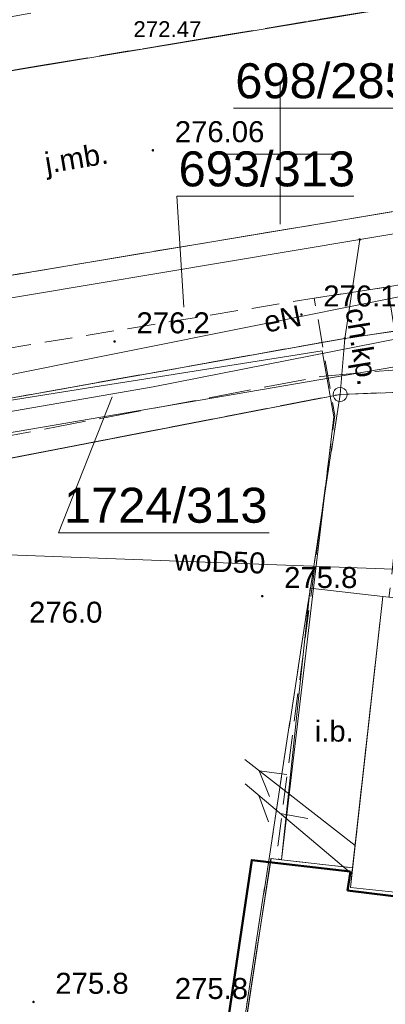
# Model space of a CAD drawing. Header units: centimetres. Extents: x -1545 to 32023, y 2301 to 66956.
# Tile 13 of 20: x 8454 to 9762, y 61233 to 64751. Entities that reach past the tile are written whole.
import ezdxf

# ---------------------------------------------------------------- set-up
doc = ezdxf.new("R2010")
doc.units = ezdxf.units.CM
doc.header["$MEASUREMENT"] = 0
doc.linetypes.add('PRZER2-1', pattern=[150, 100, -50])
doc.linetypes.add('PRZER3-1', pattern=[200, 150, -50])
for name, color, linetype, lineweight in [('!Ele', 1, 'Continuous', 50), ('Mapa dcp_3_GEPPGD_Nr_pióra__2', 94, 'Continuous', 18), ('Mapa dcp_3_GESBLO_Nr_pióra__7', 7, 'Continuous', 18), ('Mapa dcp_3_GESBZO_Nr_pióra__7', 7, 'Continuous', 18), ('Mapa dcp_3_GESDZI_Nr_pióra__2', 94, 'Continuous', 18), ('Mapa dcp_3_GESDZI_O_Nr_pióra__2', 94, 'Continuous', 18), ('Mapa dcp_3_GESKLU_Nr_pióra__2', 94, 'Continuous', 18), ('Mapa dcp_3_GSLKRW_Nr_pióra__7', 7, 'Continuous', 18), ('Mapa dcp_3_GSPWPN_O_Nr_pióra__7', 7, 'Continuous', 18), ('Mapa dcp_3_GSPWPS_O_Nr_pióra__7', 7, 'Continuous', 18), ('Mapa dcp_3_GSSIIN_Nr_pióra__7', 7, 'Continuous', 18), ('Mapa dcp_3_GSSIIN_O_Nr_pióra__7', 7, 'Continuous', 18), ('Mapa dcp_3_GSSKOA_Nr_pióra__7', 7, 'Continuous', 18), ('Mapa dcp_3_GSSKOA_O_Nr_pióra__7', 7, 'Continuous', 18), ('Mapa dcp_3_GSSKOD_Nr_pióra__7', 7, 'Continuous', 18), ('Mapa dcp_3_GSSKOD_O_Nr_pióra__7', 7, 'Continuous', 18), ('Mapa dcp_3_GULENN_Nr_pióra__3', 1, 'Continuous', 18), ('Mapa dcp_3_GULENN_O_Nr_pióra__3', 1, 'Continuous', 18), ('Mapa dcp_3_GULWOP_Nr_pióra__6', 5, 'Continuous', 18), ('Mapa dcp_3_GULWOP_O_Nr_pióra__6', 5, 'Continuous', 18), ('Mapa dcp_3_GUPWSH_O_Nr_pióra__6', 5, 'Continuous', 18), ('Mapa dcp_3_linie rozgraniczające_Nr_pióra__150', 150, 'Continuous', 18), ('Mapa dcp_3_Siatka_Nr_pióra__7', 7, 'Continuous', 18), ('Nowe_130-Z Teren_Nr_pióra__1', 7, 'Continuous', 13)]:
    doc.layers.add(name, color=color, linetype=linetype, lineweight=lineweight)
for name, color, linetype in [('Mapa dcp_3_GSPWPN', 7, 'Continuous'), ('Mapa dcp_3_GSPWPS', 7, 'Continuous'), ('Nowe_130-Z Teren', 7, 'Continuous')]:
    doc.layers.add(name, color=color, linetype=linetype)
doc.layers.add('Mapa dcp_3_GULGSP_Nr_pióra__8', color=7, linetype='Continuous', lineweight=18, true_color=0xbfbf00)
doc.layers.add('Mapa dcp_3_GULTPR_Nr_pióra__5', color=7, linetype='Continuous', lineweight=18, true_color=0xff9100)
doc.styles.add('STYL_AUTOMATYCZNY_1', font='txt')

# ---------------------------------------------------------------- blocks, each defined once
blk = doc.blocks.new('Kształt_1_1')
at = {"layer": 'Nowe_130-Z Teren_Nr_pióra__1', "color": 7, "linetype": 'Continuous', "lineweight": 13, "flags": 128}
for points in [[(-4875.8, 6937.2), (-4538.2, 7041), (-4242.6, 7131.9), (-4103, 7174.9), (-3556.6, 7342.8), (-3448.4, 7376.1)], [(-3337.5, 5555), (-3359, 6482.1), (-3374.4, 7148.6), (-3448.4, 7376.1)], [(-3413.3, 2452), (-3412.9, 2486.4), (-3411.2, 2623.5), (-3408.1, 2878), (-3389.5, 4401.7), (-3379.6, 5208), (-3375.4, 5553.9)], [(-3375.4, 5553.9), (-3337.5, 5555)]]:
    blk.add_lwpolyline(points, dxfattribs=at)

msp = doc.modelspace()

# ---------------------------------------------------------------- hatches: boundary and pattern name
at = {"layer": 'Mapa dcp_3_GEPPGD_Nr_pióra__2', "linetype": 'Continuous', "lineweight": 18}
for points in [[(9670.21, 63960.75), (9671.6, 63960.97), (9672.86, 63961.61), (9673.85, 63962.61), (9674.49, 63963.86), (9674.71, 63965.25), (9674.49, 63966.64), (9673.85, 63967.9), (9672.86, 63968.89), (9671.6, 63969.53), (9670.21, 63969.75), (9668.82, 63969.53), (9667.57, 63968.89), (9666.57, 63967.9), (9665.93, 63966.64), (9665.71, 63965.25), (9665.93, 63963.86), (9666.57, 63962.61), (9667.57, 63961.61), (9668.82, 63960.97)], [(9616.71, 63607.65), (9618.1, 63607.87), (9619.36, 63608.51), (9620.35, 63609.51), (9620.99, 63610.76), (9621.21, 63612.15), (9620.99, 63613.54), (9620.35, 63614.8), (9619.36, 63615.79), (9618.1, 63616.43), (9616.71, 63616.65), (9615.32, 63616.43), (9614.07, 63615.79), (9613.07, 63614.8), (9612.43, 63613.54), (9612.21, 63612.15), (9612.43, 63610.76), (9613.07, 63609.51), (9614.07, 63608.51), (9615.32, 63607.87)]]:
    msp.add_hatch(color=94, dxfattribs=at).paths.add_polyline_path(points)
at = {"layer": 'Mapa dcp_3_GSPWPN', "linetype": 'Continuous', "lineweight": 0, "true_color": 0x000000}
for points in [[(9457.31, 63697.25), (9457.46, 63696.09), (9457.91, 63695), (9458.63, 63694.07), (9459.56, 63693.36), (9460.65, 63692.91), (9461.81, 63692.75), (9462.98, 63692.91), (9464.06, 63693.36), (9464.99, 63694.07), (9465.71, 63695), (9466.16, 63696.09), (9466.31, 63697.25), (9466.16, 63698.42), (9465.71, 63699.5), (9464.99, 63700.44), (9464.06, 63701.15), (9462.98, 63701.6), (9461.81, 63701.75), (9460.65, 63701.6), (9459.56, 63701.15), (9458.63, 63700.44), (9457.91, 63699.5), (9457.46, 63698.42)], [(8789.31, 63601.25), (8789.46, 63600.09), (8789.91, 63599), (8790.63, 63598.07), (8791.56, 63597.36), (8792.65, 63596.91), (8793.81, 63596.75), (8794.98, 63596.91), (8796.06, 63597.36), (8796.99, 63598.07), (8797.71, 63599), (8798.16, 63600.09), (8798.31, 63601.25), (8798.16, 63602.42), (8797.71, 63603.5), (8796.99, 63604.44), (8796.06, 63605.15), (8794.98, 63605.6), (8793.81, 63605.75), (8792.65, 63605.6), (8791.56, 63605.15), (8790.63, 63604.44), (8789.91, 63603.5), (8789.46, 63602.42)], [(9317.31, 62691.25), (9317.46, 62690.09), (9317.91, 62689), (9318.63, 62688.07), (9319.56, 62687.36), (9320.65, 62686.91), (9321.81, 62686.75), (9322.97, 62686.91), (9324.06, 62687.36), (9324.99, 62688.07), (9325.71, 62689), (9326.16, 62690.09), (9326.31, 62691.25), (9326.16, 62692.42), (9325.71, 62693.5), (9324.99, 62694.44), (9324.06, 62695.15), (9322.97, 62695.6), (9321.81, 62695.75), (9320.65, 62695.6), (9319.56, 62695.15), (9318.63, 62694.44), (9317.91, 62693.5), (9317.46, 62692.42)], [(8499.31, 61241.25), (8499.46, 61240.09), (8499.91, 61239), (8500.63, 61238.07), (8501.56, 61237.36), (8502.64, 61236.91), (8503.81, 61236.75), (8504.97, 61236.91), (8506.06, 61237.36), (8506.99, 61238.07), (8507.71, 61239), (8508.16, 61240.09), (8508.31, 61241.25), (8508.16, 61242.42), (8507.71, 61243.5), (8506.99, 61244.44), (8506.06, 61245.15), (8504.97, 61245.6), (8503.81, 61245.75), (8502.64, 61245.6), (8501.56, 61245.15), (8500.63, 61244.44), (8499.91, 61243.5), (8499.46, 61242.42)]]:
    msp.add_hatch(color=18, dxfattribs=at).paths.add_polyline_path(points)
at = {"layer": 'Mapa dcp_3_GSPWPS', "linetype": 'Continuous', "lineweight": 0, "true_color": 0x000000}
msp.add_hatch(color=18, dxfattribs=at).paths.add_polyline_path([(8926.31, 64284.25), (8926.46, 64283.09), (8926.91, 64282), (8927.63, 64281.07), (8928.56, 64280.36), (8929.65, 64279.91), (8930.81, 64279.75), (8931.98, 64279.91), (8933.06, 64280.36), (8933.99, 64281.07), (8934.71, 64282), (8935.16, 64283.09), (8935.31, 64284.25), (8935.16, 64285.42), (8934.71, 64286.5), (8933.99, 64287.44), (8933.06, 64288.15), (8931.98, 64288.6), (8930.81, 64288.75), (8929.65, 64288.6), (8928.56, 64288.15), (8927.63, 64287.44), (8926.91, 64286.5), (8926.46, 64285.42)])

# ---------------------------------------------------------------- linework, layer by layer
at = {"layer": '!Ele'}
for p, q in [((9637.6, 61707.87), (9626.84, 61639.29)), ((9626.84, 61639.29), (9940.17, 61601.63))]:
    msp.add_line(p, q, dxfattribs=at)
msp.add_lwpolyline([(9636.26, 61707.87), (9283.92, 61748.21), (8928.48, 59348.32)], dxfattribs=at)
at = {"layer": 'Mapa dcp_3_GEPPGD_Nr_pióra__2', "color": 94, "linetype": 'Continuous', "lineweight": 18, "flags": 128}
msp.add_lwpolyline([(9599.81, 63437.25), (9607.54, 63436.03), (9614.51, 63432.48), (9620.04, 63426.95), (9623.59, 63419.98), (9624.81, 63412.25), (9623.59, 63404.53), (9620.04, 63397.56), (9614.51, 63392.03), (9607.54, 63388.48), (9599.81, 63387.25), (9592.09, 63388.48), (9585.12, 63392.03), (9579.59, 63397.56), (9576.03, 63404.53), (9574.81, 63412.25), (9576.03, 63419.98), (9579.59, 63426.95), (9585.12, 63432.48), (9592.09, 63436.03)], close=True, dxfattribs=at)
at = {"layer": 'Mapa dcp_3_GESBLO_Nr_pióra__7', "color": 7, "linetype": 'Continuous', "lineweight": 18, "flags": 128}
msp.add_lwpolyline([(9752.81, 62690.25), (10798.81, 62576.25), (10752.81, 62248.25), (10737.81, 62107.25), (10933.81, 62083.25), (10892.81, 61755.25), (10700.81, 61777.25), (10672.81, 61535.25), (10536.81, 61552.25), (10503.81, 61289.25), (10165.81, 61327.25), (9911.81, 61355.25), (9953.81, 61616.25), (9637.81, 61650.25)], close=True, dxfattribs=at)
at = {"layer": 'Mapa dcp_3_GESBZO_Nr_pióra__7', "color": 7, "linetype": 'Continuous', "lineweight": 18, "flags": 128}
for points in [[(9752.81, 62690.25), (10798.81, 62576.25), (10752.81, 62248.25), (10948.81, 62229.25), (10933.81, 62083.25), (10892.81, 61755.25), (10700.81, 61777.25), (10672.81, 61535.25), (10536.81, 61552.25), (10503.81, 61289.25), (10165.81, 61327.25), (9911.81, 61355.25), (9953.81, 61616.25), (9637.81, 61650.25)], [(9352.81, 61753.25), (9390.81, 61749.25), (9644.81, 61720.25), (9637.81, 61650.25), (9953.81, 61616.25), (9911.81, 61355.25), (10165.81, 61327.25), (10019.81, 60369.25), (10549.81, 60303.25), (10488.81, 59877.25), (10368.81, 59890.25), (9583.81, 59984.25), (9595.81, 60083.25), (9107.81, 60143.25)]]:
    msp.add_lwpolyline(points, close=True, dxfattribs=at)
at = {"layer": 'Mapa dcp_3_GESDZI_Nr_pióra__2', "color": 94, "linetype": 'Continuous', "lineweight": 18, "flags": 128}
for points in [[(15689.6, 64973.34), (15471.11, 64936.75), (13551.79, 64615.32), (11652.61, 64297.25), (9670.21, 63965.25), (8004.91, 63686.45), (6446.61, 63425.36), (3349.21, 62906.66), (1439.6, 62586.78)], [(7684.65, 50865.29), (8172.81, 54072.25), (8352.81, 55253.25), (6830.81, 55552.26), (6755.81, 55567.26), (6485.81, 55956.26), (7492.81, 62494.26), (7881.81, 63079.25), (7937.55, 63091.39), (9599.81, 63412.25), (10927.81, 63460.25), (11387.81, 62584.25), (9575.27, 50865.29)]]:
    msp.add_lwpolyline(points, dxfattribs=at)
for points in [[(9670.21, 63965.25), (11652.61, 64297.25), (11591.91, 63903.65), (11298.61, 63841.15), (10762.01, 63778.35), (9616.71, 63612.15)], [(8004.91, 63686.45), (9670.21, 63965.25), (9616.71, 63612.15), (7947.61, 63314.25)], [(9616.71, 63612.15), (10762.01, 63778.35), (10927.81, 63460.25), (9599.81, 63412.25)], [(7947.61, 63314.25), (9616.71, 63612.15), (9599.81, 63412.25), (7937.81, 63090.25)]]:
    msp.add_lwpolyline(points, close=True, dxfattribs=at)
at = {"layer": 'Mapa dcp_3_GESDZI_O_Nr_pióra__2', "color": 94, "linetype": 'Continuous', "lineweight": 18, "flags": 128}
for points in [[(9953.31, 65239.75), (9854.12, 64434.7), (9218.81, 64434.7)], [(9041.91, 63724.35), (9016.01, 64119.9), (9649.51, 64119.9)], [(8785.11, 63403.95), (8593.31, 62918), (9346.77, 62918)]]:
    msp.add_lwpolyline(points, dxfattribs=at)
at = {"layer": 'Mapa dcp_3_GESKLU_Nr_pióra__2', "color": 94, "linetype": 'PRZER3-1', "lineweight": 18, "flags": 128}
for points in [[(15689.6, 64268.89), (15358.71, 64212.05), (15404.21, 64585.45), (14813.61, 64478.65), (14602.31, 64407.65), (13496.71, 64240.15), (11591.91, 63903.65), (11298.61, 63841.15), (10762.01, 63778.35), (9616.71, 63612.15), (7947.61, 63314.25), (6388.81, 63053.46), (3322.01, 62585.06), (1439.6, 62236.61)], [(1439.6, 62236.61), (3322.01, 62585.06), (6388.81, 63053.46), (7947.61, 63314.25), (9616.71, 63612.15), (10762.01, 63778.35), (10927.81, 63460.25), (9599.81, 63412.25), (7937.81, 63090.25), (7881.81, 63079.25), (6360.81, 62772.26), (3794.91, 62318.56), (3301.81, 62197.26), (1439.6, 61853.15)]]:
    msp.add_lwpolyline(points, dxfattribs=at)
for points in [[(10782.15, 58694.15), (10543.06, 57122.53), (8672.39, 57353.18), (8912.21, 58920.01), (9599.81, 63412.25), (10927.81, 63460.25), (11387.81, 62584.25)], [(6830.81, 55552.26), (6755.81, 55567.26), (6485.81, 55956.26), (7492.81, 62494.26), (7881.81, 63079.25), (7937.81, 63090.25), (9599.81, 63412.25), (8912.21, 58920.01), (8672.39, 57353.18), (8637.81, 57127.25), (8352.81, 55253.25)]]:
    msp.add_lwpolyline(points, close=True, dxfattribs=at)
at = {"layer": 'Mapa dcp_3_GSLKRW_Nr_pióra__7', "color": 7, "linetype": 'Continuous', "lineweight": 18, "flags": 128}
for points in [[(4593.41, 63936.06), (10774.41, 64958.25), (14246.81, 65562.75)], [(5537.91, 63357.06), (11078.11, 64280.15), (11828.41, 64408.75), (14594.41, 64890.25)]]:
    msp.add_lwpolyline(points, dxfattribs=at)
at = {"layer": 'Mapa dcp_3_GSSIIN_Nr_pióra__7', "color": 7, "linetype": 'Continuous', "lineweight": 18, "flags": 128}
msp.add_lwpolyline([(9492.81, 62720.25), (9752.81, 62690.25), (9644.81, 61720.25), (9390.81, 61749.25)], close=True, dxfattribs=at)
at = {"layer": 'Mapa dcp_3_GSSKOA_Nr_pióra__7', "color": 7, "linetype": 'PRZER3-1', "lineweight": 18, "flags": 128}
msp.add_lwpolyline([(1439.6, 63411.28), (2787.31, 63635.86), (4593.41, 63936.06), (10774.41, 64958.25), (10939.77, 64987.04), (11273.02, 64313.56), (11078.11, 64280.15), (5537.91, 63357.06), (2909.41, 62924.36), (1439.6, 62679.76)], dxfattribs=at)
at = {"layer": 'Mapa dcp_3_GSSKOD_Nr_pióra__7', "color": 7, "linetype": 'PRZER2-1', "lineweight": 18, "flags": 128}
for points in [[(1439.6, 63609.19), (2051.41, 63711.46), (4534.01, 64128.26), (7849.11, 64665.75), (8296.11, 64739.45), (9523.41, 64955.25), (10187.01, 65063.75), (10367.61, 65095.05), (10859.11, 65150.05), (10939.77, 64987.04), (10774.41, 64958.25), (4593.41, 63936.06), (2787.31, 63635.86), (1439.6, 63411.28)], [(1439.6, 62428.08), (2516.61, 62600.36), (3215.11, 62718.36), (5550.01, 63111.26), (5986.81, 63177.26), (6661.81, 63290.26), (9507.81, 63756.25), (9770.81, 63796.25), (10420.81, 63904.25), (11186.81, 64027.25), (11388.31, 64080.35), (11365.31, 64127.05), (11273.02, 64313.56), (11078.11, 64280.15), (5537.91, 63357.06), (2909.41, 62924.36), (1439.6, 62679.76)]]:
    msp.add_lwpolyline(points, dxfattribs=at)
msp.add_lwpolyline([(9507.81, 63756.25), (9770.81, 63796.25), (9840.81, 63334.25), (9792.81, 62840.25), (9775.81, 62693.25), (9775.06, 62687.83), (9752.81, 62690.25), (9644.81, 61720.25), (9390.81, 61749.25), (9371.81, 61755.25), (9580.81, 63336.25)], close=True, dxfattribs=at)
at = {"layer": 'Mapa dcp_3_GULENN_Nr_pióra__3', "color": 1, "linetype": 'Continuous', "lineweight": 18, "flags": 128}
for points in [[(11290.81, 64002.25), (11280.1, 64044.7), (11195.19, 64037.61), (10778.81, 63955.25), (8316.81, 63462.25)], [(9654.36, 61799.93), (9259.89, 62107.16)], [(9348.21, 61975), (9310.61, 62067.66), (9409.66, 62053.89)]]:
    msp.add_lwpolyline(points, dxfattribs=at)
at = {"layer": 'Mapa dcp_3_GULGSP_Nr_pióra__8', "color": 52, "linetype": 'Continuous', "lineweight": 18, "true_color": 0xbfbf00, "flags": 128}
msp.add_lwpolyline([(12951.77, 59779.02), (12733.03, 60164.06), (11822.81, 61766.25), (11574.03, 62204.79), (10781.81, 63601.25), (10720.81, 63669.25), (10137.25, 63569.31), (7929.81, 63191.25), (7174.21, 63069.32), (4678.42, 62666.55), (1794.7, 62187.3), (1439.6, 62128.27)], dxfattribs=at)
at = {"layer": 'Mapa dcp_3_GULTPR_Nr_pióra__5', "color": 30, "linetype": 'Continuous', "lineweight": 18, "true_color": 0xff9100, "flags": 128}
for points in [[(11356.9, 63916.65), (8932.11, 63439.08), (3848.61, 62559.72), (1439.6, 62159.16)], [(9643.13, 61698.37), (9260.71, 62020.48)], [(9343.91, 61885.03), (9309.88, 61979.07)], [(9386.37, 61914.65), (9484.81, 61897.1)]]:
    msp.add_lwpolyline(points, dxfattribs=at)
at = {"layer": 'Mapa dcp_3_GULWOP_Nr_pióra__6', "color": 5, "linetype": 'Continuous', "lineweight": 18, "flags": 128}
msp.add_lwpolyline([(6174.48, 62770.22), (7966.22, 62855.42), (10364.01, 62766.75), (10360.31, 62623.95)], dxfattribs=at)
at = {"layer": 'Mapa dcp_3_linie rozgraniczające_Nr_pióra__150', "color": 150, "linetype": 'PRZER3-1', "lineweight": 18, "flags": 128}
msp.add_lwpolyline([(1468.15, 61949.75), (5955.89, 62785.47), (7899.36, 63165.47), (9531, 63476.01), (9788.05, 63499.14), (10888.2, 63536.26), (11407.88, 63622.3), (15373.36, 64278.8), (15673.14, 64330.45)], dxfattribs=at)
at = {"layer": 'Mapa dcp_3_Siatka_Nr_pióra__7', "color": 7, "linetype": 'Continuous', "lineweight": 18}
for p, q in [((9385.81, 64020.25), (9385.81, 64520.25)), ((9635.81, 64270.25), (9135.81, 64270.25))]:
    msp.add_line(p, q, dxfattribs=at)

# ---------------------------------------------------------------- block references
at = {"layer": 'Nowe_130-Z Teren', "linetype": 'Continuous', "lineweight": 0, "rotation": 351.948685}
msp.add_blockref('Kształt_1_1', (11917.41, 55781.57), dxfattribs=at)

# ---------------------------------------------------------------- texts
at = {"layer": 'Mapa dcp_3_GESDZI_O_Nr_pióra__2', "color": 94, "linetype": 'Continuous', "lineweight": 18, "char_height": 125, "attachment_point": 7, "rotation": 359.99998, "style": 'STYL_AUTOMATYCZNY_1'}
for s, insert in [('\\A1;{\\pql;\\fArial|b0|i0|c238|p38;698/285}', (9225.31, 64468.54)), ('\\A1;{\\pql;\\fArial|b0|i0|c238|p38;693/313}', (9022.51, 64153.65)), ('\\A1;{\\pql;\\fArial|b0|i0|c238|p38;1724/313}', (8612.31, 62951.76))]:
    msp.add_mtext(s, dxfattribs=dict(at, insert=insert))
at = {"layer": 'Mapa dcp_3_GSPWPN_O_Nr_pióra__7', "color": 7, "linetype": 'Continuous', "lineweight": 18, "char_height": 75, "attachment_point": 7, "rotation": 359.99998, "style": 'STYL_AUTOMATYCZNY_1'}
for s, insert in [('\\A1;{\\pql;\\fArial|b0|i0|c238|p38;276.1}', (9539.89, 63725.31)), ('\\A1;{\\pql;\\fArial|b0|i0|c238|p38;276.2}', (8871.89, 63629.31)), ('\\A1;{\\pql;\\fArial|b0|i0|c238|p38;275.8}', (9399.89, 62719.31)), ('\\A1;{\\pql;\\fArial|b0|i0|c238|p38;276.0}', (8487.89, 62595.31)), ('\\A1;{\\pql;\\fArial|b0|i0|c238|p38;275.8}', (8581.88, 61269.31)), ('\\A1;{\\pql;\\fArial|b0|i0|c238|p38;275.8}', (9008.95, 61250.84))]:
    msp.add_mtext(s, dxfattribs=dict(at, insert=insert))
at = {"layer": 'Mapa dcp_3_GSPWPS_O_Nr_pióra__7', "color": 7, "linetype": 'Continuous', "lineweight": 18, "insert": (9008.89, 64312.31), "char_height": 75, "attachment_point": 7, "rotation": 359.99998, "style": 'STYL_AUTOMATYCZNY_1'}
msp.add_mtext('\\A1;{\\pql;\\fArial|b0|i0|c238|p38;276.06}', dxfattribs=at)
at = {"layer": 'Mapa dcp_3_GSSIIN_O_Nr_pióra__7', "color": 7, "linetype": 'Continuous', "lineweight": 18, "insert": (9509.28, 62170.37), "char_height": 75, "attachment_point": 7, "rotation": 359.99998, "style": 'STYL_AUTOMATYCZNY_1'}
msp.add_mtext('\\A1;{\\pql;\\fArial|b0|i0|c238|p38;i.b.}', dxfattribs=at)
at = {"layer": 'Mapa dcp_3_GSSKOA_O_Nr_pióra__7', "color": 7, "linetype": 'Continuous', "lineweight": 18, "insert": (8555.04, 64178.61), "char_height": 75, "attachment_point": 7, "rotation": 9.45962, "style": 'STYL_AUTOMATYCZNY_1'}
msp.add_mtext('\\A1;{\\pql;\\fArial|b0|i0|c238|p38;j.mb.}', dxfattribs=at)
at = {"layer": 'Mapa dcp_3_GSSKOD_O_Nr_pióra__7', "color": 7, "linetype": 'Continuous', "lineweight": 18, "insert": (9596.16, 63711.25), "char_height": 75, "attachment_point": 7, "rotation": 279.389, "style": 'STYL_AUTOMATYCZNY_1'}
msp.add_mtext('\\A1;{\\pql;\\fArial|b0|i0|c238|p38;ch.kp.}', dxfattribs=at)
at = {"layer": 'Mapa dcp_3_GULENN_O_Nr_pióra__3', "color": 1, "linetype": 'Continuous', "lineweight": 18, "insert": (9336.16, 63631.29), "char_height": 75, "attachment_point": 7, "rotation": 11.32333, "style": 'STYL_AUTOMATYCZNY_1'}
msp.add_mtext('\\A1;{\\pql;\\fArial|b0|i0|c238|p38;eN}', dxfattribs=at)
at = {"layer": 'Mapa dcp_3_GULWOP_O_Nr_pióra__6', "color": 5, "linetype": 'Continuous', "lineweight": 18, "insert": (9005.55, 62782.51), "char_height": 75, "attachment_point": 7, "rotation": 357.88233, "style": 'STYL_AUTOMATYCZNY_1'}
msp.add_mtext('\\A1;{\\pql;\\fArial|b0|i0|c238|p38;woD50}', dxfattribs=at)
at = {"layer": 'Mapa dcp_3_GUPWSH_O_Nr_pióra__6', "color": 5, "linetype": 'Continuous', "lineweight": 18, "insert": (8860.99, 64688.68), "char_height": 56.925, "attachment_point": 7, "rotation": 359.99998, "style": 'STYL_AUTOMATYCZNY_1'}
msp.add_mtext('\\A1;{\\pql;\\fArial|b0|i0|c238|p38;272.47}', dxfattribs=at)

doc.saveas('drawing.dxf')
